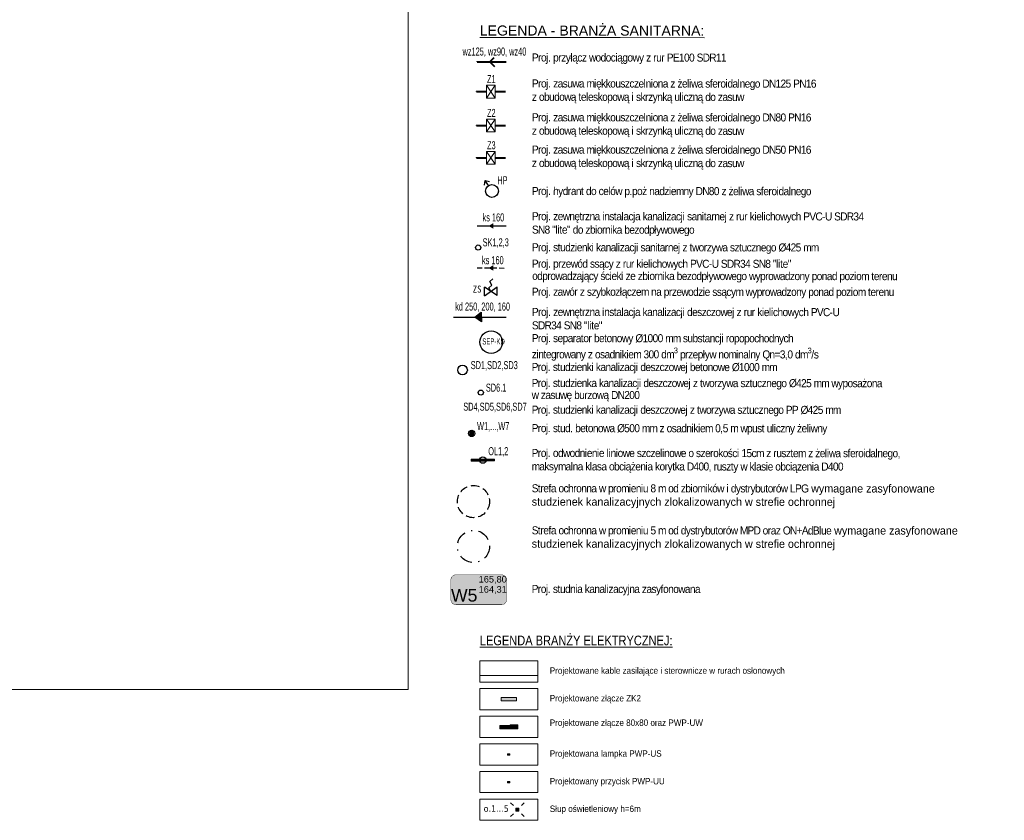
# Model space of a CAD drawing. Header units: metres. Extents: x -94 to 293, y -795 to -637.
# Tile 45 of 48: x 151 to 228, y -795 to -733. Entities that reach past the tile are written whole.
import ezdxf
from ezdxf.lldxf.tags import DXFTag
from ezdxf.xclip import XClip

# ---------------------------------------------------------------- set-up
doc = ezdxf.new("R2010")
doc.units = ezdxf.units.M
doc.header["$MEASUREMENT"] = 0
doc.header["$XCLIPFRAME"] = 0
doc.linetypes.add('DASHDOT', pattern=[1, 0.5, -0.25, 0, -0.25])
doc.linetypes.add('DASHED', pattern=[0.01905, 0.0127, -0.00635])
for name, color, linetype, lineweight in [('0_Nr_pióra__16', 7, 'Continuous', 13), ('_e Opis_Nr_pióra__1', 7, 'Continuous', 13), ('_e Słupy ośw_Nr_pióra__1', 7, 'Continuous', 13), ('_e_elektryka_Nr_pióra__1', 7, 'Continuous', 13), ('EMA_PZT_i_w', 7, 'Continuous', 40), ('Mapa Poniatowa - do zatwierdzenia (3)_39_0_Nr_pióra__1', 7, 'Continuous', 13), ('ODLEGŁOŚCI BEZPIECZNE OD LPG', 1, 'DASHED', 30), ('ODLEGŁOŚCI BEZPIECZNE OD PALIW PŁYNNYCH', 30, 'DASHDOT', 30), ('PZT kanalizacja_Nr_pióra__19', 255, 'Continuous', 15), ('PZT kanalizacja_Nr_pióra__206', 7, 'Continuous', 30), ('PZT_i_KD_Nr_pióra__1', 7, 'Continuous', 13), ('PZT_i_WODA', 5, 'Continuous', 30), ('Q_ZUD_W', 160, 'Continuous', 30)]:
    doc.layers.add(name, color=color, linetype=linetype, lineweight=lineweight)
for name, color, linetype, lineweight, true_color in [('_e Opisy_Nr_pióra__219', 7, 'Continuous', 13, 0xd90005), ('_e Słupy ośw wymiary_Nr_pióra__218', 7, 'Continuous', 15, 0xd90005), ('_e Słupy ośw_Nr_pióra__218', 7, 'Continuous', 15, 0xd90005), ('_e_elektryka_Nr_pióra__218', 7, 'Continuous', 15, 0xd90005), ('_e_elektryka_Nr_pióra__219', 7, 'Continuous', 13, 0xd90005), ('PZT_i_KD', 7, 'Continuous', 30, 0x136734)]:
    doc.layers.add(name, color=color, linetype=linetype, lineweight=lineweight, true_color=true_color)
doc.layers.add('IS_Węzeł_sieci_kanalizacyjnej_-_opisy', color=7, linetype='Continuous')
doc.layers.add('PZT MDCP', color=7, linetype='Continuous')
doc.styles.add('GENERATED_STYLE_11', font='verdana.ttf')
doc.styles.add('GENERATED_STYLE_2', font='txt')
doc.styles.add('GENERATED_STYLE_3', font='txt')
doc.styles.add('GENERATED_STYLE_9', font='msgothic.ttc')
doc.styles.add('STYL_AUTOMATYCZNY_6', font='txt')
tags = doc.linetypes.add('SOLID', pattern=[10, 10, 0]).pattern_tags.tags
tags[6:7] = [DXFTag(74, 4), DXFTag(75, 0), DXFTag(340, '0'), DXFTag(46, 0.0), DXFTag(50, 0.0), DXFTag(44, 0.0), DXFTag(45, 0.0)]
tags[4:5] = [DXFTag(74, 4), DXFTag(75, 0), DXFTag(340, '0'), DXFTag(46, 0.0), DXFTag(50, 0.0), DXFTag(44, 0.0), DXFTag(45, 0.0)]
picture_1 = doc.add_image_def('image1.tif', size_in_pixel=(3509, 6496))

# ---------------------------------------------------------------- blocks, each defined once
blk = doc.blocks.new('Rysunek_1_39', base_point=(43.899, -710.766))
at = {"layer": 'Mapa Poniatowa - do zatwierdzenia (3)_39_0_Nr_pióra__1'}
image = blk.add_image(picture_1, insert=(-93.597, -636.506), size_in_units=(148.519, 274.99), rotation=-90, dxfattribs=at)
image.set_boundary_path([(-0.5, -0.5), (3508.5, 6495.5)])

msp = doc.modelspace()

# ---------------------------------------------------------------- hatches: boundary and pattern name
at = {"lineweight": 30}
for points in [[(187.642, -748.968), (188.029, -749.19), (188.027, -748.744)], [(187.64, -752.238), (188.027, -752.459), (188.026, -752.014)]]:
    msp.add_hatch(color=32, dxfattribs=at).paths.add_polyline_path(points)
at = {"layer": '_e Słupy ośw_Nr_pióra__1', "linetype": 'Continuous'}
msp.add_hatch(color=256, dxfattribs=at).paths.add_polyline_path([(189.932, -794.44, 1), (189.853, -794.279, 1)])
at = {"layer": '_e_elektryka_Nr_pióra__1', "linetype": 'Continuous'}
h = msp.add_hatch(dxfattribs=at)
h.set_pattern_fill('Dachówka_kopia', color=256, style=0, pattern_type=2)
h.set_pattern_definition([(90, (147.962635, -81.122186), (-0.05, 0), [])])
h.paths.add_polyline_path([(189.118, -790.115), (189.311, -790.115), (189.311, -790.005), (189.118, -790.005)])
msp.add_hatch(color=256, dxfattribs=at).paths.add_polyline_path([(189.118, -792.265), (189.311, -792.265), (189.311, -792.155), (189.118, -792.155)])
at = {"layer": '_e_elektryka_Nr_pióra__219', "linetype": 'Continuous'}
for points in [[(188.617, -785.885), (189.812, -785.885), (189.812, -785.634), (188.617, -785.634)], [(189.315, -787.81), (188.515, -787.81), (188.515, -788.06), (189.315, -788.06)], [(189.315, -788.06), (189.315, -787.76), (189.915, -787.76), (189.915, -788.06)]]:
    msp.add_hatch(color=256, dxfattribs=at).paths.add_polyline_path(points)
at = {"layer": 'PZT kanalizacja_Nr_pióra__19', "linetype": 'Continuous', "lineweight": 0, "true_color": 0x3f3f3f}
msp.add_hatch(color=250, dxfattribs=at).paths.add_polyline_path([(186.184, -765.097, 1), (186.484, -765.097, 1)])
at = {"layer": 'PZT_i_KD'}
msp.add_hatch(color=256, dxfattribs=at).paths.add_polyline_path([(186.583, -756.069), (187.09, -756.435), (187.076, -755.685)])
at = {"layer": 'PZT_i_WODA', "lineweight": 30, "transparency": 33554457}
msp.add_hatch(color=6, dxfattribs=at).paths.add_polyline_path([(188.661, -778.416, 0.414214), (189.047, -778.029), (189.047, -776.483, 0.414214), (188.661, -776.096), (185.104, -776.096, 0.414214), (184.717, -776.483), (184.717, -778.029, 0.414214), (185.104, -778.416)])

# ---------------------------------------------------------------- linework, layer by layer
at = {"color": 32, "linetype": 'DASHED', "lineweight": 30, "ltscale": 30}
msp.add_line((186.758, -752.237), (189.025, -752.238), dxfattribs=at)
at = {"color": 32, "lineweight": 30}
for p, q in [((187.751, -753.281), (187.99, -753.068)), ((187.907, -753.561), (187.751, -753.281)), ((188.327, -754.386), (187.32, -753.722)), ((187.328, -754.397), (188.32, -753.711)), ((187.668, -753.774), (187.907, -753.561)), ((187.824, -754.054), (187.668, -753.774))]:
    msp.add_line(p, q, dxfattribs=at)
at = {"color": 32, "linetype": 'Continuous', "lineweight": 30, "ltscale": 30}
for p, q in [((187.328, -754.397), (187.32, -753.722)), ((188.327, -754.386), (188.32, -753.711))]:
    msp.add_line(p, q, dxfattribs=at)
at = {"color": 32, "lineweight": 30, "elevation": 0}
msp.add_lwpolyline([(186.758, -748.967), (186.758, -748.967), (189.025, -748.969)], dxfattribs=at)
at = {"color": 32, "lineweight": 30}
msp.add_circle((186.842, -750.649, -0.196), 0.2, dxfattribs=at)
at = {"layer": '0_Nr_pióra__16', "linetype": 'Continuous'}
for p, q in [((186.363, -767.096, -0.196), (186.363, -767.246, -0.196)), ((186.423, -767.096, -0.196), (186.423, -767.246, -0.196)), ((186.483, -767.096, -0.196), (186.483, -767.246, -0.196)), ((186.543, -767.096, -0.196), (186.543, -767.246, -0.196)), ((186.603, -767.096, -0.196), (186.603, -767.246, -0.196)), ((186.663, -767.096, -0.196), (186.663, -767.246, -0.196)), ((186.723, -767.096, -0.196), (186.723, -767.246, -0.196)), ((186.783, -767.096, -0.196), (186.783, -767.246, -0.196)), ((186.843, -767.096, -0.196), (186.843, -767.246, -0.196)), ((186.963, -767.096, -0.196), (186.963, -767.246, -0.196)), ((187.023, -767.096, -0.196), (187.023, -767.246, -0.196)), ((187.083, -767.096, -0.196), (187.083, -767.246, -0.196)), ((187.143, -767.096, -0.196), (187.143, -767.246, -0.196)), ((187.203, -767.096, -0.196), (187.203, -767.246, -0.196)), ((187.263, -767.096, -0.196), (187.263, -767.246, -0.196)), ((187.323, -767.096, -0.196), (187.323, -767.246, -0.196)), ((187.383, -767.096, -0.196), (187.383, -767.246, -0.196)), ((187.443, -767.096, -0.196), (187.443, -767.246, -0.196)), ((187.563, -767.096, -0.196), (187.563, -767.246, -0.196)), ((187.623, -767.096, -0.196), (187.623, -767.246, -0.196)), ((187.683, -767.096, -0.196), (187.683, -767.246, -0.196)), ((187.743, -767.096, -0.196), (187.743, -767.246, -0.196)), ((187.803, -767.096, -0.196), (187.803, -767.246, -0.196)), ((187.863, -767.096, -0.196), (187.863, -767.246, -0.196)), ((187.923, -767.096, -0.196), (187.923, -767.246, -0.196)), ((187.983, -767.096, -0.196), (187.983, -767.246, -0.196)), ((188.043, -767.096, -0.196), (188.043, -767.246, -0.196))]:
    msp.add_line(p, q, dxfattribs=at)
at = {"layer": '0_Nr_pióra__16', "linetype": 'Continuous', "elevation": -0.196, "flags": 128}
for points in [[(186.303, -767.246), (186.903, -767.246), (186.903, -767.096), (186.303, -767.096)], [(186.903, -767.246), (187.503, -767.246), (187.503, -767.096), (186.903, -767.096)], [(187.503, -767.246), (188.103, -767.245), (188.103, -767.095), (187.503, -767.096)]]:
    msp.add_lwpolyline(points, close=True, dxfattribs=at)
at = {"layer": '_e Słupy ośw wymiary_Nr_pióra__218', "linetype": 'Continuous', "flags": 128}
for points in [[(190.012, -794.24), (190.012, -794.479), (189.773, -794.479), (189.773, -794.24)], [(189.982, -794.27), (189.982, -794.449), (189.803, -794.449), (189.803, -794.27)]]:
    msp.add_lwpolyline(points, close=True, dxfattribs=at)
for points in [[(189.952, -794.36), (189.833, -794.36)], [(189.893, -794.3), (189.893, -794.419)]]:
    msp.add_lwpolyline(points, dxfattribs=at)
at = {"layer": '_e Słupy ośw wymiary_Nr_pióra__218', "linetype": 'Continuous'}
msp.add_circle((189.893, -794.36), 0.0598, dxfattribs=at)
at = {"layer": '_e Słupy ośw_Nr_pióra__218', "linetype": 'Continuous', "flags": 128}
for points in [[(189.364, -793.831), (189.576, -794.042)], [(190.421, -793.831), (190.21, -794.042)], [(189.576, -794.677), (189.364, -794.888)], [(190.21, -794.677), (190.421, -794.888)]]:
    msp.add_lwpolyline(points, dxfattribs=at)
at = {"layer": '_e Słupy ośw_Nr_pióra__218', "linetype": 'Continuous'}
msp.add_circle((189.893, -794.36), 0.0897, dxfattribs=at)
at = {"layer": '_e_elektryka_Nr_pióra__1', "linetype": 'Continuous', "flags": 128}
for points in [[(189.315, -787.81), (188.515, -787.81), (188.515, -788.06), (189.315, -788.06)], [(189.315, -788.06), (189.315, -787.76), (189.915, -787.76), (189.915, -788.06)]]:
    msp.add_lwpolyline(points, close=True, dxfattribs=at)
at = {"layer": '_e_elektryka_Nr_pióra__218', "linetype": 'Continuous', "flags": 128}
msp.add_lwpolyline([(186.965, -783.926), (191.465, -783.926)], dxfattribs=at)
for points in [[(189.812, -785.885), (188.617, -785.885), (188.617, -785.634), (189.812, -785.634)], [(189.118, -790.005), (189.311, -790.005), (189.311, -790.115), (189.118, -790.115)], [(189.118, -792.155), (189.311, -792.155), (189.311, -792.265), (189.118, -792.265)]]:
    msp.add_lwpolyline(points, close=True, dxfattribs=at)
at = {"layer": 'EMA_PZT_i_w', "color": 5, "linetype": 'Continuous'}
for p, q in [((187.751, -736.217), (188.093, -735.858, 33.515)), ((187.751, -736.217, -0.02), (188.11, -736.559, 33.495))]:
    msp.add_line(p, q, dxfattribs=at)
msp.add_lwpolyline([(186.753, -736.216), (186.753, -736.216), (189.02, -736.217)], dxfattribs=at)
at = {"layer": 'EMA_PZT_i_w', "color": 5, "linetype": 'Continuous', "elevation": -0.196}
for points in [[(186.697, -738.522), (186.697, -738.522), (187.493, -738.523)], [(188.168, -738.524), (188.964, -738.524)], [(186.697, -741.154), (186.697, -741.154), (187.493, -741.155)], [(188.168, -741.155), (188.964, -741.156)], [(186.697, -743.666), (186.697, -743.666), (187.493, -743.666)], [(188.168, -743.667), (188.964, -743.667)]]:
    msp.add_lwpolyline(points, dxfattribs=at)
at = {"layer": 'IS_Węzeł_sieci_kanalizacyjnej_-_opisy', "linetype": 'SOLID', "lineweight": 30, "ltscale": 50, "elevation": 0}
msp.add_lwpolyline([(185.104, -778.416, 0.03, 0.03, 0), (188.661, -778.416, 0.03, 0.03, 0.414214), (189.047, -778.029, 0.03, 0.03, 0), (189.047, -776.483, 0.03, 0.03, 0.414214), (188.661, -776.096, 0.03, 0.03, 0), (185.104, -776.096, 0.03, 0.03, 0.414214), (184.717, -776.483, 0.03, 0.03, 0), (184.717, -778.029, 0.03, 0.03, 0.414214), (185.104, -778.416, 0.03, 0.03, 0)], format="xyseb", dxfattribs=at)
at = {"layer": 'ODLEGŁOŚCI BEZPIECZNE OD LPG', "ltscale": 50}
msp.add_circle((186.471, -770.403, -0.196), 1.25, dxfattribs=at)
at = {"layer": 'ODLEGŁOŚCI BEZPIECZNE OD PALIW PŁYNNYCH', "ltscale": 2}
msp.add_circle((186.471, -773.89, -0.196), 1.25, dxfattribs=at)
at = {"layer": 'PZT kanalizacja_Nr_pióra__206', "linetype": 'Continuous', "elevation": -0.196, "flags": 128}
msp.add_lwpolyline([(186.184, -765.097, 1), (186.484, -765.097, 1)], format="xyb", close=True, dxfattribs=at)
at = {"layer": 'PZT_i_KD', "elevation": -0.196}
for points in [[(187.09, -756.435), (186.583, -756.069), (187.076, -755.685), (187.09, -756.435)], [(184.909, -756.069), (185.836, -756.069), (189.014, -756.07)]]:
    msp.add_lwpolyline(points, dxfattribs=at)
at = {"layer": 'PZT_i_KD'}
for centre, radius in [((187.852, -758, -0.196), 0.879), ((185.62, -760.173, -0.196), 0.375), ((187.039, -761.925, -0.196), 0.2), ((186.334, -765.097, -0.196), 0.25), ((187.203, -767.171, -0.196), 0.25)]:
    msp.add_circle(centre, radius, dxfattribs=at)
at = {"layer": 'PZT_i_KD_Nr_pióra__1', "linetype": 'Continuous', "flags": 128}
for points in [[(191.465, -784.435), (186.965, -784.435), (186.965, -782.785), (191.465, -782.785)], [(191.465, -786.585), (186.965, -786.585), (186.965, -784.935), (191.465, -784.935)], [(191.465, -788.735), (186.965, -788.735), (186.965, -787.085), (191.465, -787.085)], [(191.465, -790.885), (186.965, -790.885), (186.965, -789.235), (191.465, -789.235)], [(191.465, -793.035), (186.965, -793.035), (186.965, -791.385), (191.465, -791.385)], [(191.465, -795.185), (186.965, -795.185), (186.965, -793.535), (191.465, -793.535)]]:
    msp.add_lwpolyline(points, close=True, dxfattribs=at)
at = {"layer": 'PZT_i_WODA'}
for p, q in [((187.331, -745.784, -0.196), (187.378, -745.444, -0.196)), ((187.64, -745.834, -0.196), (187.378, -745.444, -0.196)), ((187.378, -745.444, -0.196), (187.731, -745.502, -0.196))]:
    msp.add_line(p, q, dxfattribs=at)
msp.add_circle((187.907, -746.256, -0.196), 0.5, dxfattribs=at)
at = {"layer": 'Q_ZUD_W', "linetype": 'Continuous', "lineweight": 13}
for p, q in [((187.493, -738.023, -0.196), (187.492, -739.023, -0.196)), ((187.492, -739.023, -0.196), (188.169, -738.024, -0.196)), ((187.493, -738.023, -0.196), (188.169, -738.024, -0.196)), ((187.493, -738.023, -0.196), (188.168, -739.023, -0.196)), ((188.169, -738.024, -0.196), (188.168, -739.023, -0.196)), ((187.492, -739.023, -0.196), (188.168, -739.023, -0.196)), ((187.493, -740.655, -0.196), (187.492, -741.654, -0.196)), ((187.492, -741.654, -0.196), (188.169, -740.655, -0.196)), ((187.493, -740.655, -0.196), (188.169, -740.655, -0.196)), ((187.493, -740.655, -0.196), (188.168, -741.655, -0.196)), ((188.169, -740.655, -0.196), (188.168, -741.655, -0.196)), ((187.492, -741.654, -0.196), (188.168, -741.655, -0.196)), ((187.493, -743.167, -0.196), (187.492, -744.166, -0.196)), ((187.492, -744.166, -0.196), (188.169, -743.167, -0.196)), ((187.493, -743.167, -0.196), (188.169, -743.167, -0.196)), ((187.493, -743.167, -0.196), (188.168, -744.166, -0.196)), ((188.169, -743.167, -0.196), (188.168, -744.166, -0.196)), ((187.492, -744.166, -0.196), (188.168, -744.166, -0.196))]:
    msp.add_line(p, q, dxfattribs=at)

# ---------------------------------------------------------------- block references
at = {"layer": 'PZT MDCP', "linetype": 'Continuous'}
ref = msp.add_blockref('Rysunek_1_39', (43.899, -710.766), dxfattribs=at)
XClip(ref).set_block_clipping_path([(-93.5966232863, -785.025747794), (181.3936544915, -636.5063033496)])

# ---------------------------------------------------------------- texts
at = {"linetype": 'Continuous', "lineweight": 18, "style": 'STYL_AUTOMATYCZNY_6', "width": 0.6}
for s, height, p in [('wz125, wz90, wz40', 0.625, (185.622, -735.717)), ('Z1', 0.625, (187.526, -737.861, -0.196)), ('Z2', 0.625, (187.526, -740.493, -0.196)), ('Z3', 0.625, (187.526, -743.005, -0.196)), ('HP', 0.625, (188.324, -745.726, -0.196)), ('ks 160', 0.625, (187.179, -748.615, -0.067)), ('SK1,2,3', 0.625, (187.184, -750.554, -0.196)), ('ks 160', 0.625, (187.134, -751.943, -0.067)), ('kd 250, 200, 160', 0.625, (185.049, -755.547, -0.196)), ('kd 250, 200', 0.625, (185.049, -755.547, -0.196)), ('SEP-KD', 0.4687, (187.16, -758.184, -0.196)), ('SEP-KD', 0.4687, (187.16, -758.184, -0.196)), ('SD', 0.625, (186.259, -760.1, -0.196)), ('SD1,SD2,SD3', 0.625, (186.259, -760.1, -0.196)), ('SD6.1', 0.625, (187.436, -761.852, -0.196)), ('SD4,SD5,SD6,SD7', 0.625, (185.681, -763.332, -0.196)), ('W1,...,W7', 0.625, (186.751, -764.841, -0.196)), ('OL1,2', 0.625, (187.62, -766.792, -0.196))]:
    msp.add_text(s, height=height, rotation=359.95994, dxfattribs=at).set_placement(p)
at = {"color": 0, "linetype": 'Continuous', "lineweight": 18, "insert": (186.966, -733.38), "char_height": 0.78125, "attachment_point": 1, "rotation": 359.95994, "style": 'STYL_AUTOMATYCZNY_6'}
msp.add_mtext('\\A1;\\pxql;{\\L\\fArial|b0|i0|c0|p38;LEGENDA - BRANŻA SANITARNA:}', dxfattribs=at)
at = {"linetype": 'Continuous', "lineweight": 18, "char_height": 0.625, "attachment_point": 1, "rotation": 359.95994, "style": 'STYL_AUTOMATYCZNY_6'}
for s, insert in [('\\A1;\\pxql;{\\T0.9;\\W0.9;\\fArial|b0|i0|c0|p38;Proj. przyłącz wodociągowy z rur PE100 SDR11}', (191.017, -735.555)), ('\\A1;\\pxql;{\\T0.9;\\W0.9;\\fArial|b0|i0|c0|p38;Proj. zasuwa miękkouszczelniona z żeliwa sferoidalnego DN125 PN16 \\Pz obudową teleskopową i skrzynką uliczną do zasuw}', (191.017, -737.574)), ('\\A1;\\pxql;{\\T0.9;\\W0.9;\\fArial|b0|i0|c0|p38;Proj. zasuwa miękkouszczelniona z żeliwa sferoidalnego DN80 PN16 \\Pz obudową teleskopową i skrzynką uliczną do zasuw}', (191.017, -740.205)), ('\\A1;\\pxql;{\\T0.9;\\W0.9;\\fArial|b0|i0|c0|p38;Proj. zasuwa miękkouszczelniona z żeliwa sferoidalnego DN50 PN16 \\Pz obudową teleskopową i skrzynką uliczną do zasuw}', (191.017, -742.717)), ('\\A1;{\\T0.9;\\W0.9;\\fArial|b0|i0|c0|p38;Proj. hydrant do celów p.poż nadziemny DN80 z żeliwa sferoidalnego  }', (191.017, -745.939)), ('\\A1;\\pxql;{\\T0.9;\\W0.9;\\fArial|b0|i0|c0|p38;Proj. zewnętrzna instalacja kanalizacji sanitarnej z rur kielichowych PVC-U SDR34 \\PSN8 "lite" do zbiornika bezodpływowego}', (191.02, -747.899)), ('\\A1;\\pxql;{\\T0.9;\\W0.9;\\fArial|b0|i0|c0|p38;Proj. studzienki kanalizacji sanitarnej z tworzywa sztucznego %%c425 mm}', (191.014, -750.312)), ('\\A1;\\pxql;{\\T0.9;\\W0.9;\\fArial|b0|i0|c0|p38;Proj. przewód ssący z rur kielichowych PVC-U SDR34 SN8 "lite"}', (191.014, -751.586)), ('\\A1;\\pxql;{\\T0.9;\\W0.9;\\fArial|b0|i0|c0|p38;odprowadzający ścieki ze zbiornika bezodpływowego wyprowadzony ponad poziom terenu}', (191.037, -752.541)), ('\\A1;\\pxql;{\\T0.9;\\W0.9;\\fArial|b0|i0|c0|p38;Proj. zawór z szybkozłączem na przewodzie ssącym wyprowadzony ponad poziom terenu }', (191.014, -753.77)), ('\\A1;\\pxql;{\\T0.9;\\W0.9;\\fArial|b0|i0|c0|p38;Proj. zewnętrzna instalacja kanalizacji deszczowej z rur kielichowych PVC-U \\PSDR34 SN8 "lite" }', (191.017, -755.341)), ('\\A1;\\pxql;{\\T0.9;\\W0.9;\\fArial|b0|i0|c0|p38;Proj. separator betonowy %%C1000 mm substancji ropopochodnych \\Pzintegrowany z osadnikiem 300 dm{\\H0.7x;\\S3^ ;} przepływ nominalny Qn=3,0 dm{\\H0.7x;\\S3^ ;}/s}', (191.009, -757.378)), ('\\A1;\\pxql;{\\T0.9;\\W0.9;\\fArial|b0|i0|c0|p38;Proj. studzienki kanalizacji deszczowej betonowe %%c1000 mm}', (191.002, -759.621)), ('\\A1;\\pxql;{\\T0.9;\\W0.9;\\fArial|b0|i0|c0|p38;Proj. studzienka kanalizacji deszczowej z tworzywa sztucznego %%c425 mm wyposażona}', (191.002, -760.865)), ('\\A1;\\pxql;{\\T0.9;\\W0.9;\\fArial|b0|i0|c0|p38;w zasuwę burzową DN200}', (191.002, -761.797)), ('\\A1;\\pxql;{\\T0.9;\\W0.9;\\fArial|b0|i0|c0|p38;Proj. studzienki kanalizacji deszczowej z tworzywa sztucznego PP %%c425 mm}', (191.002, -762.941)), ('\\A1;\\pxql;{\\T0.9;\\W0.9;\\fArial|b0|i0|c0|p38;Proj. stud. betonowa %%c500 mm z osadnikiem 0,5 m wpust uliczny żeliwny }', (191.002, -764.377)), ('\\A1;\\pxql;{\\T0.9;\\W0.9;\\fArial|b0|i0|c0|p38;Proj. odwodnienie liniowe szczelinowe o szerokości 15cm z rusztem z żeliwa sferoidalnego,\\Pmaksymalna klasa obciążenia korytka D400, ruszty w klasie obciązenia D400 }', (191.002, -766.308)), ('\\A1;\\pxql;{\\T0.9;\\W0.9;\\fArial|b0|i0|c0|p38;Strefa ochronna w promieniu 8 m od zbiorników i dystrybutorów LPG} wymagane zasyfonowane \\Pstudzienek kanalizacyjnych zlokalizowanych w strefie ochronnej', (191.002, -769.053)), ('\\A1;\\pxql;{\\T0.9;\\W0.9;\\fArial|b0|i0|c0|p38;Strefa ochronna w promieniu 5 m od dystrybutorów MPD oraz ON+AdBlue} wymagane zasyfonowane \\Pstudzienek kanalizacyjnych zlokalizowanych w strefie ochronnej', (191.002, -772.321)), ('\\A1;{\\T0.9;\\W0.9;\\fArial|b0|i0|c0|p38;Proj. studnia kanalizacyjna zasyfonowana}', (191.002, -776.878))]:
    msp.add_mtext(s, dxfattribs=dict(at, insert=insert))
at = {"layer": '_e Opis_Nr_pióra__1', "linetype": 'Continuous', "attachment_point": 1}
for s, insert, char_height, style in [('\\A1;{\\fArial Narrow|b0|i0|c238|p34;\\L\\LLEGENDA BRANŻY ELEKTRYCZNEJ:}', (186.965, -780.824), 0.75, 'GENERATED_STYLE_2'), ('\\A1;{\\W0.900000x;\\fArial|b0|i0|c238|p38;Projektowane kable zasilające i sterownicze w rurach osłonowych}', (192.408, -783.292), 0.5, 'GENERATED_STYLE_3'), ('\\A1;{\\W0.900000x;\\fArial|b0|i0|c238|p38;Projektowane złącze ZK2}', (192.408, -785.442), 0.5, 'GENERATED_STYLE_3'), ('\\A1;{\\W0.900000x;\\fArial|b0|i0|c238|p38;Projektowane złącze 80x80 oraz PWP-UW}', (192.408, -787.342), 0.5, 'GENERATED_STYLE_3'), ('\\A1;{\\W0.900000x;\\fArial|b0|i0|c238|p38;Projektowana lampka PWP-US}', (192.408, -789.742), 0.5, 'GENERATED_STYLE_3'), ('\\A1;{\\W0.900000x;\\fArial|b0|i0|c238|p38;Projektowany przycisk PWP-UU}', (192.408, -791.892), 0.5, 'GENERATED_STYLE_3'), ('\\A1;{\\W0.900000x;\\fArial|b0|i0|c238|p38;Słup oświetleniowy h=6m}', (192.408, -794.036), 0.5, 'GENERATED_STYLE_3')]:
    msp.add_mtext(s, dxfattribs=dict(at, insert=insert, char_height=char_height, style=style))
at = {"layer": '_e Opisy_Nr_pióra__219', "linetype": 'Continuous', "insert": (187.265, -794.022), "char_height": 0.5, "attachment_point": 1, "style": 'GENERATED_STYLE_11'}
msp.add_mtext('\\A1;{\\W0.900000x;\\fVerdana|b0|i0|c238|p38;o.1...5}', dxfattribs=at)
at = {"layer": 'IS_Węzeł_sieci_kanalizacyjnej_-_opisy', "linetype": 'SOLID', "ltscale": 10}
for s, insert, char_height, attachment_point in [('\\fArial|b0|i0;165,80', (186.877, -776.791, 0), 0.5112, 7), ('\\fArial|b0|i0;W5', (186.777, -778.19, 0), 0.9792, 9), ('\\fArial|b0|i0;164,31', (186.877, -776.971, 0), 0.5112, 1)]:
    msp.add_mtext(s, dxfattribs=dict(at, insert=insert, char_height=char_height, attachment_point=attachment_point))
at = {"layer": 'PZT_i_KD', "color": 7, "linetype": 'Continuous', "insert": (186.756, -754.16), "char_height": 0.55, "attachment_point": 8, "style": 'GENERATED_STYLE_9'}
msp.add_mtext('\\A1;{\\W0.9;ZS}', dxfattribs=at)

doc.saveas('drawing.dxf')
